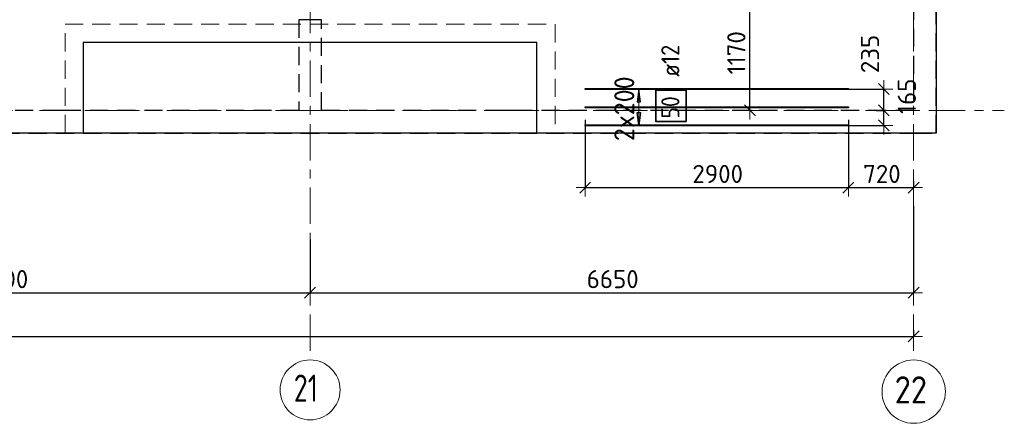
# Model space of a CAD drawing. Header units: metres. Extents: x -38 to 100, y -15 to 19.
# Tile 27 of 63: x 51.75 to 62.6, y -3.45 to 1. Entities that reach past the tile are written whole.
import ezdxf

# ---------------------------------------------------------------- set-up
doc = ezdxf.new("R2010")
doc.units = ezdxf.units.M
doc.header["$PDMODE"] = 65
for name, pattern in [('______11', [0.5, 0.4, -0.05, 0, -0.05]), ('______2', [0.27, 0.2, -0.07]), ('______5', [1.1, 0.8, -0.1, 0.1, -0.1])]:
    doc.linetypes.add(name, pattern=pattern)
for name, color, linetype, lineweight in [('XR$2$Осевая линия (1)', 7, '______5', 13), ('XR$2$Размерная линия (1)', 7, 'Continuous', 13), ('XR$3$Перекрытие (1)', 7, 'Continuous', 35), ('XR$3$Перекрытие (2)', 7, 'Continuous', 35), ('XR$3$Размерная линия (1)', 7, 'Continuous', 13), ('XR$5$Стена (1)', 7, 'Continuous', 35)]:
    doc.layers.add(name, color=color, linetype=linetype, lineweight=lineweight)
doc.layers.add('XR$3$Арм.стержн.Доп. Арм верхн.зоны Х', color=7, linetype='Continuous', lineweight=35, true_color=0x8c8cff)
doc.styles.add('ISOCPEUR', font='txt')
doc.dimstyles.new('DIMSTYLE_3', dxfattribs={"dimtxt": 0.2, "dimasz": 0.2, "dimexe": 0, "dimexo": 0, "dimgap": 0.1, "dimtad": 2, "dimdec": 0, "dimlfac": 1000, "dimrnd": 5, "dimzin": 12, "dimdsep": 46, "dimtxsty": 'ISOCPEUR', "dimblk1": 'ALL_ML_STRICH', "dimblk2": 'ALL_ML_STRICH', "dimsah": 1, "dimcen": 0, "dimclrd": 7, "dimclre": 256, "dimclrt": 7, "dimadec": 0, "dimazin": 0, "dimtfac": 1, "dimtdec": 0, "dimtix": 1, "dimtmove": 2, "dimatfit": 3, "dimfxl": 0, "dimtzin": 0, "dimlwd": 0, "dimlwe": -3, "dimarcsym": 0})
doc.dimstyles.new('DIMSTYLE_6', dxfattribs={"dimtxt": 0.2, "dimasz": 0.2, "dimexe": 0, "dimexo": 0, "dimgap": 0.1, "dimtad": 2, "dimdec": 0, "dimlfac": 1000, "dimrnd": 5, "dimzin": 12, "dimdsep": 46, "dimtxsty": 'ISOCPEUR', "dimblk1": 'ALL_ML_STRICH', "dimblk2": 'ALL_ML_STRICH', "dimsah": 1, "dimcen": 0, "dimclrd": 7, "dimclre": 256, "dimclrt": 7, "dimadec": 0, "dimazin": 0, "dimtfac": 1, "dimtdec": 0, "dimtix": 1, "dimtmove": 2, "dimatfit": 3, "dimfxl": 0, "dimtvp": 1.2, "dimtzin": 0, "dimlwd": 0, "dimlwe": -3, "dimarcsym": 0})
doc.dimstyles.new('DIMSTYLE_7', dxfattribs={"dimtxt": 0.2, "dimasz": 0.2, "dimexe": 0, "dimexo": 0, "dimgap": 0.1, "dimtad": 0, "dimdec": 0, "dimlfac": 1000, "dimrnd": 5, "dimzin": 12, "dimdsep": 46, "dimtxsty": 'ISOCPEUR', "dimblk1": 'ALL_ML_STRICH', "dimblk2": 'ALL_ML_STRICH', "dimsah": 1, "dimcen": 0, "dimclrd": 7, "dimclre": 256, "dimclrt": 7, "dimadec": 0, "dimazin": 0, "dimtfac": 1, "dimtdec": 0, "dimtix": 1, "dimtmove": 2, "dimatfit": 3, "dimfxl": 0, "dimtvp": 1.2, "dimtzin": 0, "dimlwd": 0, "dimlwe": -3, "dimarcsym": 0})

# ---------------------------------------------------------------- blocks, each defined once
blk = doc.blocks.new('ALL_ML_STRICH')
at = {"color": 0, "linetype": 'ByBlock', "lineweight": -2}
for p, q in [((-1, 0), (0.5, 0)), ((-0.3, -0.3), (0.3, 0.3)), ((0, -0.5), (0, 0.5))]:
    blk.add_line(p, q, dxfattribs=at)
blk = doc.blocks.new('*D16')
at = {"layer": 'DEFPOINTS', "color": 7, "linetype": 'Continuous', "lineweight": 13, "transparency": 33554687}
for p in [(54.95, -1.403), (48.15, -1.606), (48.15, -2.009)]:
    blk.add_point(p, dxfattribs=at)
at = {"layer": 'XR$2$Размерная линия (1)', "color": 9, "linetype": 'Continuous', "lineweight": -2, "true_color": 0xc7c7c7, "transparency": 33554687}
for p, q in [((54.95, -1.423), (54.95, -2.009)), ((48.15, -1.626), (48.15, -2.009))]:
    blk.add_line(p, q, dxfattribs=at)
at = {"layer": 'XR$2$Размерная линия (1)', "color": 7, "linetype": 'Continuous', "lineweight": -2, "transparency": 33554687}
blk.add_line((48.15, -2.009), (54.95, -2.009), dxfattribs=at)
at = {"layer": 'XR$2$Размерная линия (1)', "color": 7, "linetype": 'Continuous', "lineweight": 13, "transparency": 33554687, "xscale": 0.2, "yscale": 0.2, "zscale": 0.2, "rotation": 180}
blk.add_blockref('ALL_ML_STRICH', (48.15, -2.009), dxfattribs=at)
at = {"layer": 'XR$2$Размерная линия (1)', "color": 7, "linetype": 'Continuous', "lineweight": 13, "transparency": 33554687, "xscale": 0.2, "yscale": 0.2, "zscale": 0.2}
blk.add_blockref('ALL_ML_STRICH', (54.95, -2.009), dxfattribs=at)
at = {"layer": 'XR$2$Размерная линия (1)', "color": 7, "linetype": 'Continuous', "lineweight": 13, "transparency": 33554687, "insert": (51.56, -1.859), "char_height": 0.2, "width": 0.8, "attachment_point": 5, "style": 'ISOCPEUR'}
blk.add_mtext('\\A1;{6800}', dxfattribs=at)
blk = doc.blocks.new('*D17')
at = {"layer": 'DEFPOINTS', "color": 7, "linetype": 'Continuous', "lineweight": 13, "transparency": 33554687}
for p in [(61.6, -1.033), (54.95, -1.403), (54.95, -2.009)]:
    blk.add_point(p, dxfattribs=at)
at = {"layer": 'XR$2$Размерная линия (1)', "color": 9, "linetype": 'Continuous', "lineweight": -2, "true_color": 0xc7c7c7, "transparency": 33554687}
for p, q in [((61.6, -1.053), (61.6, -2.009)), ((54.95, -1.423), (54.95, -2.009))]:
    blk.add_line(p, q, dxfattribs=at)
at = {"layer": 'XR$2$Размерная линия (1)', "color": 7, "linetype": 'Continuous', "lineweight": -2, "transparency": 33554687}
blk.add_line((54.95, -2.009), (61.6, -2.009), dxfattribs=at)
at = {"layer": 'XR$2$Размерная линия (1)', "color": 7, "linetype": 'Continuous', "lineweight": 13, "transparency": 33554687, "xscale": 0.2, "yscale": 0.2, "zscale": 0.2, "rotation": 180}
blk.add_blockref('ALL_ML_STRICH', (54.95, -2.009), dxfattribs=at)
at = {"layer": 'XR$2$Размерная линия (1)', "color": 7, "linetype": 'Continuous', "lineweight": 13, "transparency": 33554687, "xscale": 0.2, "yscale": 0.2, "zscale": 0.2}
blk.add_blockref('ALL_ML_STRICH', (61.6, -2.009), dxfattribs=at)
at = {"layer": 'XR$2$Размерная линия (1)', "color": 7, "linetype": 'Continuous', "lineweight": 13, "transparency": 33554687, "insert": (58.285, -1.859), "char_height": 0.2, "width": 0.8, "attachment_point": 5, "style": 'ISOCPEUR'}
blk.add_mtext('\\A1;{6650}', dxfattribs=at)
blk = doc.blocks.new('*D18')
at = {"layer": 'DEFPOINTS', "color": 7, "linetype": 'Continuous', "lineweight": 13, "transparency": 33554687}
for p in [(0.5, -2.363), (0.5, -2.49), (61.6, -2.4)]:
    blk.add_point(p, dxfattribs=at)
at = {"layer": 'XR$2$Размерная линия (1)', "color": 9, "linetype": 'Continuous', "lineweight": -2, "true_color": 0xc7c7c7, "transparency": 33554687}
for p, q in [((0.5, -2.383), (0.5, -2.49)), ((61.6, -2.42), (61.6, -2.49))]:
    blk.add_line(p, q, dxfattribs=at)
at = {"layer": 'XR$2$Размерная линия (1)', "color": 7, "linetype": 'Continuous', "lineweight": -2, "transparency": 33554687}
blk.add_line((0.5, -2.49), (61.6, -2.49), dxfattribs=at)
at = {"layer": 'XR$2$Размерная линия (1)', "color": 7, "linetype": 'Continuous', "lineweight": 13, "transparency": 33554687, "xscale": 0.2, "yscale": 0.2, "zscale": 0.2, "rotation": 180}
blk.add_blockref('ALL_ML_STRICH', (0.5, -2.49), dxfattribs=at)
at = {"layer": 'XR$2$Размерная линия (1)', "color": 7, "linetype": 'Continuous', "lineweight": 13, "transparency": 33554687, "xscale": 0.2, "yscale": 0.2, "zscale": 0.2}
blk.add_blockref('ALL_ML_STRICH', (61.6, -2.49), dxfattribs=at)
at = {"layer": 'XR$2$Размерная линия (1)', "color": 7, "linetype": 'Continuous', "lineweight": 13, "transparency": 33554687, "insert": (31.1, -2.34), "char_height": 0.2, "width": 1, "attachment_point": 5, "style": 'ISOCPEUR'}
blk.add_mtext('\\A1;{61100}', dxfattribs=at)
blk = doc.blocks.new('*D209')
at = {"layer": 'DEFPOINTS', "color": 7, "linetype": 'Continuous', "lineweight": 13, "transparency": 33554687}
for p in [(60.537, 1.169), (59.797, 0), (59.833, 0)]:
    blk.add_point(p, dxfattribs=at)
at = {"layer": 'XR$3$Размерная линия (1)', "color": 9, "linetype": 'Continuous', "lineweight": -2, "true_color": 0xc7c7c7, "transparency": 33554687}
for p, q in [((60.517, 1.169), (59.797, 1.169)), ((59.813, 0), (59.797, 0))]:
    blk.add_line(p, q, dxfattribs=at)
at = {"layer": 'XR$3$Размерная линия (1)', "color": 7, "linetype": 'Continuous', "lineweight": -2, "transparency": 33554687}
blk.add_line((59.797, 0), (59.797, 1.169), dxfattribs=at)
at = {"layer": 'XR$3$Размерная линия (1)', "color": 7, "linetype": 'Continuous', "lineweight": 13, "transparency": 33554687, "xscale": 0.2, "yscale": 0.2, "zscale": 0.2}
for p, rotation in [((59.797, 1.169), 90), ((59.797, 0), 270)]:
    blk.add_blockref('ALL_ML_STRICH', p, dxfattribs=dict(at, rotation=rotation))
at = {"layer": 'XR$3$Размерная линия (1)', "color": 7, "linetype": 'Continuous', "lineweight": 13, "transparency": 33554687, "insert": (59.647, 0.635), "char_height": 0.2, "width": 0.8, "attachment_point": 5, "rotation": 90, "style": 'ISOCPEUR'}
blk.add_mtext('\\A1;{1170}', dxfattribs=at)
blk = doc.blocks.new('*D220')
at = {"layer": 'DEFPOINTS', "color": 7, "linetype": 'Continuous', "lineweight": 13, "transparency": 33554687}
for p in [(57.982, -0.082), (60.882, -0.082), (57.982, -0.85)]:
    blk.add_point(p, dxfattribs=at)
at = {"layer": 'XR$3$Размерная линия (1)', "color": 9, "linetype": 'Continuous', "lineweight": -2, "true_color": 0xc7c7c7, "transparency": 33554687}
for p, q in [((57.982, -0.102), (57.982, -0.85)), ((60.882, -0.102), (60.882, -0.85))]:
    blk.add_line(p, q, dxfattribs=at)
at = {"layer": 'XR$3$Размерная линия (1)', "color": 7, "linetype": 'Continuous', "lineweight": -2, "transparency": 33554687}
blk.add_line((57.982, -0.85), (60.882, -0.85), dxfattribs=at)
at = {"layer": 'XR$3$Размерная линия (1)', "color": 7, "linetype": 'Continuous', "lineweight": 13, "transparency": 33554687, "xscale": 0.2, "yscale": 0.2, "zscale": 0.2, "rotation": 180}
blk.add_blockref('ALL_ML_STRICH', (57.982, -0.85), dxfattribs=at)
at = {"layer": 'XR$3$Размерная линия (1)', "color": 7, "linetype": 'Continuous', "lineweight": 13, "transparency": 33554687, "xscale": 0.2, "yscale": 0.2, "zscale": 0.2}
blk.add_blockref('ALL_ML_STRICH', (60.882, -0.85), dxfattribs=at)
at = {"layer": 'XR$3$Размерная линия (1)', "color": 7, "linetype": 'Continuous', "lineweight": 13, "transparency": 33554687, "insert": (59.442, -0.7), "char_height": 0.2, "width": 0.8, "attachment_point": 5, "style": 'ISOCPEUR'}
blk.add_mtext('\\A1;{2900}', dxfattribs=at)
blk = doc.blocks.new('*D221')
at = {"layer": 'DEFPOINTS', "color": 7, "linetype": 'Continuous', "lineweight": 13, "transparency": 33554687}
for p in [(60.882, -0.082), (60.882, -0.85), (61.6, -0.76)]:
    blk.add_point(p, dxfattribs=at)
at = {"layer": 'XR$3$Размерная линия (1)', "color": 9, "linetype": 'Continuous', "lineweight": -2, "true_color": 0xc7c7c7, "transparency": 33554687}
for p, q in [((60.882, -0.102), (60.882, -0.85)), ((61.6, -0.78), (61.6, -0.85))]:
    blk.add_line(p, q, dxfattribs=at)
at = {"layer": 'XR$3$Размерная линия (1)', "color": 7, "linetype": 'Continuous', "lineweight": -2, "transparency": 33554687}
blk.add_line((60.882, -0.85), (61.6, -0.85), dxfattribs=at)
at = {"layer": 'XR$3$Размерная линия (1)', "color": 7, "linetype": 'Continuous', "lineweight": 13, "transparency": 33554687, "xscale": 0.2, "yscale": 0.2, "zscale": 0.2, "rotation": 180}
blk.add_blockref('ALL_ML_STRICH', (60.882, -0.85), dxfattribs=at)
at = {"layer": 'XR$3$Размерная линия (1)', "color": 7, "linetype": 'Continuous', "lineweight": 13, "transparency": 33554687, "xscale": 0.2, "yscale": 0.2, "zscale": 0.2}
blk.add_blockref('ALL_ML_STRICH', (61.6, -0.85), dxfattribs=at)
at = {"layer": 'XR$3$Размерная линия (1)', "color": 7, "linetype": 'Continuous', "lineweight": 13, "transparency": 33554687, "insert": (61.251, -0.7), "char_height": 0.2, "width": 0.6, "attachment_point": 5, "style": 'ISOCPEUR'}
blk.add_mtext('\\A1;{720}', dxfattribs=at)
blk = doc.blocks.new('*D222')
at = {"layer": 'DEFPOINTS', "color": 7, "linetype": 'Continuous', "lineweight": 13, "transparency": 33554687}
for p in [(61.168, 0), (60.839, -0.165), (61.273, -0.165)]:
    blk.add_point(p, dxfattribs=at)
at = {"layer": 'XR$3$Размерная линия (1)', "color": 9, "linetype": 'Continuous', "lineweight": -2, "true_color": 0xc7c7c7, "transparency": 33554687}
for p, q in [((61.188, 0), (61.273, 0)), ((60.859, -0.165), (61.273, -0.165))]:
    blk.add_line(p, q, dxfattribs=at)
at = {"layer": 'XR$3$Размерная линия (1)', "color": 7, "linetype": 'Continuous', "lineweight": -2, "transparency": 33554687}
blk.add_line((61.273, -0.165), (61.273, 0), dxfattribs=at)
at = {"layer": 'XR$3$Размерная линия (1)', "color": 7, "linetype": 'Continuous', "lineweight": 13, "transparency": 33554687, "xscale": 0.2, "yscale": 0.2, "zscale": 0.2}
for p, rotation in [((61.273, 0), 90), ((61.273, -0.165), 270)]:
    blk.add_blockref('ALL_ML_STRICH', p, dxfattribs=dict(at, rotation=rotation))
at = {"layer": 'XR$3$Размерная линия (1)', "color": 7, "linetype": 'Continuous', "lineweight": 13, "transparency": 33554687, "insert": (61.526, 0.156), "char_height": 0.2, "width": 0.6, "attachment_point": 5, "rotation": 90, "style": 'ISOCPEUR'}
blk.add_mtext('\\A1;{165}', dxfattribs=at)
blk = doc.blocks.new('*D223')
at = {"layer": 'DEFPOINTS', "color": 7, "linetype": 'Continuous', "lineweight": 13, "transparency": 33554687}
for p in [(60.813, 0.235), (61.168, 0), (61.273, 0)]:
    blk.add_point(p, dxfattribs=at)
at = {"layer": 'XR$3$Размерная линия (1)', "color": 9, "linetype": 'Continuous', "lineweight": -2, "true_color": 0xc7c7c7, "transparency": 33554687}
for p, q in [((60.833, 0.235), (61.273, 0.235)), ((61.188, 0), (61.273, 0))]:
    blk.add_line(p, q, dxfattribs=at)
at = {"layer": 'XR$3$Размерная линия (1)', "color": 7, "linetype": 'Continuous', "lineweight": -2, "transparency": 33554687}
blk.add_line((61.273, 0), (61.273, 0.235), dxfattribs=at)
at = {"layer": 'XR$3$Размерная линия (1)', "color": 7, "linetype": 'Continuous', "lineweight": 13, "transparency": 33554687, "xscale": 0.2, "yscale": 0.2, "zscale": 0.2}
for p, rotation in [((61.273, 0.235), 90), ((61.273, 0), 270)]:
    blk.add_blockref('ALL_ML_STRICH', p, dxfattribs=dict(at, rotation=rotation))
at = {"layer": 'XR$3$Размерная линия (1)', "color": 7, "linetype": 'Continuous', "lineweight": 13, "transparency": 33554687, "insert": (61.12, 0.622), "char_height": 0.2, "width": 0.6, "attachment_point": 5, "rotation": 90, "style": 'ISOCPEUR'}
blk.add_mtext('\\A1;{235}', dxfattribs=at)

msp = doc.modelspace()

# ---------------------------------------------------------------- linework, layer by layer
at = {"layer": 'XR$2$Осевая линия (1)', "color": 253, "linetype": '______11', "lineweight": 13, "true_color": 0xa0a0a0, "transparency": 33554687}
for p, q in [((61.6, -2.65), (61.6, 18.35)), ((54.95, -2.65), (54.95, 8.98)), ((-2.63, 0), (62.6, 0))]:
    msp.add_line(p, q, dxfattribs=at)
at = {"layer": 'XR$2$Осевая линия (1)', "color": 7, "linetype": 'Continuous', "lineweight": 13, "transparency": 33554687}
for centre, radius in [((54.9504, -3.0799), 0.3304), ((61.6018, -3.0988), 0.3493)]:
    msp.add_circle(centre, radius, dxfattribs=at)
at = {"layer": 'XR$3$Арм.стержн.Доп. Арм верхн.зоны Х', "color": 253, "linetype": 'Continuous', "lineweight": -3, "true_color": 0xa0a0a0, "transparency": 33554687}
for p, q in [((58.5726, 0.2354), (58.4726, 0.2354)), ((58.5726, 0.2354), (58.6726, 0.2354)), ((58.5726, -0.1646), (58.4726, -0.1646)), ((58.5726, -0.1646), (58.6726, -0.1646))]:
    msp.add_line(p, q, dxfattribs=at)
at = {"layer": 'XR$3$Арм.стержн.Доп. Арм верхн.зоны Х', "color": 7, "linetype": 'Continuous', "lineweight": 25, "transparency": 33554687}
for p, q in [((58.5726, 0.2354), (58.5526, 0.0954)), ((58.5925, 0.0954), (58.5726, 0.2354)), ((58.5526, 0.0954), (58.5925, 0.0954)), ((58.5726, -0.1646), (58.5526, -0.0246)), ((58.5526, -0.0246), (58.5925, -0.0246)), ((58.5925, -0.0246), (58.5726, -0.1646))]:
    msp.add_line(p, q, dxfattribs=at)
at = {"layer": 'XR$3$Арм.стержн.Доп. Арм верхн.зоны Х', "color": 7, "linetype": 'Continuous', "lineweight": 13, "transparency": 33554687}
for p, q in [((58.5726, 0.2354), (58.5726, 0.2354)), ((58.5726, -0.1646), (58.5726, 0.2354)), ((58.5726, -0.1646), (58.5726, -0.1646))]:
    msp.add_line(p, q, dxfattribs=at)
at = {"layer": 'XR$3$Арм.стержн.Доп. Арм верхн.зоны Х', "color": 34, "linetype": 'Continuous', "lineweight": 25, "transparency": 33554687}
for points in [[(60.8821, 0.2294), (57.9821, 0.2294), (57.9821, 0.2414), (60.8821, 0.2414), (60.8821, 0.2294)], [(60.8821, 0.0294), (57.9821, 0.0294), (57.9821, 0.0414), (60.8821, 0.0414), (60.8821, 0.0294)], [(60.8821, -0.1706), (57.9821, -0.1706), (57.9821, -0.1586), (60.8821, -0.1586), (60.8821, -0.1706)]]:
    msp.add_lwpolyline(points, dxfattribs=at)
at = {"layer": 'XR$3$Арм.стержн.Доп. Арм верхн.зоны Х', "color": 7, "linetype": 'Continuous', "lineweight": 35, "transparency": 33554687}
msp.add_lwpolyline([(59.0935, -0.1231), (59.0935, 0.2235), (58.7602, 0.2235), (58.7602, -0.1231), (59.0935, -0.1231)], dxfattribs=at)
at = {"layer": 'XR$3$Перекрытие (1)', "color": 7, "linetype": 'Continuous', "lineweight": 25, "transparency": 33554687}
for p, q in [((61.85, 16.65), (61.85, -0.25)), ((52.45, 0.75), (52.45, -0.25)), ((57.45, 0.75), (52.45, 0.75)), ((57.45, -0.25), (57.45, 0.75)), ((52.45, -0.25), (48.025, -0.25)), ((61.85, -0.25), (57.45, -0.25))]:
    msp.add_line(p, q, dxfattribs=at)
at = {"layer": 'XR$3$Перекрытие (2)', "color": 7, "linetype": '______2', "lineweight": 18, "transparency": 33554687}
for p, q in [((52.25, -0.25), (52.25, 0.95)), ((52.25, 0.95), (57.65, 0.95)), ((57.65, 0.95), (57.65, -0.25))]:
    msp.add_line(p, q, dxfattribs=at)
at = {"layer": 'XR$3$Перекрытие (2)', "color": 7, "linetype": 'Continuous', "lineweight": 25, "transparency": 33554687}
msp.add_line((57.45, -0.25), (52.45, -0.25), dxfattribs=at)
at = {"layer": 'XR$5$Стена (1)', "color": 253, "linetype": '______2', "lineweight": -3, "true_color": 0xa0a0a0, "transparency": 33554687}
for p, q in [((61.85, -0.25), (61.85, 16.4)), ((61.6, 6), (61.6, 0)), ((54.995, 1), (54.825, 1)), ((54.825, 1), (54.825, 0)), ((55.075, 1), (54.995, 1)), ((55.075, 0), (55.075, 1)), ((52.1998, 0), (50.17, 0)), ((52.3198, 0), (52.1998, 0)), ((54.825, 0), (52.3198, 0)), ((57.08, 0), (55.075, 0)), ((57.2, 0), (57.08, 0)), ((61.6, 0), (57.2, 0)), ((48.25, -0.25), (61.6, -0.25)), ((61.6, -0.25), (61.85, -0.25))]:
    msp.add_line(p, q, dxfattribs=at)

# ---------------------------------------------------------------- texts
at = {"layer": 'XR$2$Осевая линия (1)', "color": 7, "linetype": 'Continuous', "lineweight": 13, "transparency": 33554687, "char_height": 0.3, "attachment_point": 7, "style": 'ISOCPEUR'}
for s, insert, width in [('\\W0.75;21', (54.7704, -3.2104), 0.472281), ('\\W0.87;22', (61.3918, -3.2293), 0.550812)]:
    msp.add_mtext(s, dxfattribs=dict(at, insert=insert, width=width))
at = {"layer": 'XR$3$Арм.стержн.Доп. Арм верхн.зоны Х', "color": 7, "linetype": 'Continuous', "lineweight": 25, "transparency": 33554687, "char_height": 0.2, "attachment_point": 7, "rotation": 90, "style": 'ISOCPEUR'}
for s, insert, width in [('\\W0.89; ø12 ', (59.0202, 0.2569), 0.749105), ('\\W0.87;50', (59.0202, -0.0898), 0.367208)]:
    msp.add_mtext(s, dxfattribs=dict(at, insert=insert, width=width))
at = {"layer": 'XR$3$Арм.стержн.Доп. Арм верхн.зоны Х', "color": 7, "linetype": 'Continuous', "lineweight": 13, "transparency": 33554687, "insert": (58.5226, -0.3386), "char_height": 0.22, "width": 0.873359, "attachment_point": 7, "rotation": 90, "style": 'ISOCPEUR'}
msp.add_mtext('\\W0.95;2x200', dxfattribs=at)

# ---------------------------------------------------------------- dimensions: what is measured, and where the dimension line sits
at = {"layer": 'XR$2$Размерная линия (1)', "color": 7, "linetype": 'Continuous', "lineweight": 13, "transparency": 33554687}
for base, p1, p2, picture, middle in [((61.6, -2.009), (54.95, -1.4227), (61.6, -1.053), '*D17', (58.285, -1.859)), ((54.95, -2.009), (48.15, -1.6259), (54.95, -1.4227), '*D16', (51.56, -1.859)), ((61.6, -2.4901), (0.5, -2.3833), (61.6, -2.4201), '*D18', (31.1, -2.3401))]:
    dim = msp.add_linear_dim(base=base, p1=p1, p2=p2, dimstyle='DIMSTYLE_3', override={"dimpost": '<>', "dimclrd": 7, "dimclre": 9, "dimclrt": 7, "dimlwd": 0, "dimlwe": 65533}, dxfattribs=at)
    dim.commit()
    dim.dimension.update_dxf_attribs({"geometry": picture, "text_midpoint": middle, "dimtype": 160})
at = {"layer": 'XR$3$Размерная линия (1)', "color": 7, "linetype": 'Continuous', "lineweight": 13, "transparency": 33554687}
for base, p1, p2, dimstyle, picture, middle in [((59.79661, 1.16948), (59.81274, 0), (60.51696, 1.16948), 'DIMSTYLE_3', '*D209', (59.64661, 0.63474)), ((61.2728, 0.2354), (61.1878, 0), (60.8331, 0.2354), 'DIMSTYLE_6', '*D223', (61.1201, 0.6223)), ((61.2728, 0), (60.8594, -0.1646), (61.1878, 0), 'DIMSTYLE_7', '*D222', (61.5255, 0.1561))]:
    dim = msp.add_linear_dim(base=base, p1=p1, p2=p2, angle=90, dimstyle=dimstyle, override={"dimpost": '<>', "dimclrd": 7, "dimclre": 9, "dimclrt": 7, "dimlwd": 0, "dimlwe": 65533}, dxfattribs=at)
    dim.commit()
    dim.dimension.update_dxf_attribs({"geometry": picture, "text_midpoint": middle, "dimtype": 160})
for base, p1, p2, picture, middle in [((60.8821, -0.8497), (57.9821, -0.1023), (60.8821, -0.1023), '*D220', (59.4421, -0.6997)), ((61.6, -0.8497), (60.8821, -0.1023), (61.6, -0.7796), '*D221', (61.2511, -0.6997))]:
    dim = msp.add_linear_dim(base=base, p1=p1, p2=p2, dimstyle='DIMSTYLE_3', override={"dimpost": '<>', "dimclrd": 7, "dimclre": 9, "dimclrt": 7, "dimlwd": 0, "dimlwe": 65533}, dxfattribs=at)
    dim.commit()
    dim.dimension.update_dxf_attribs({"geometry": picture, "text_midpoint": middle, "dimtype": 160})

doc.saveas('drawing.dxf')
